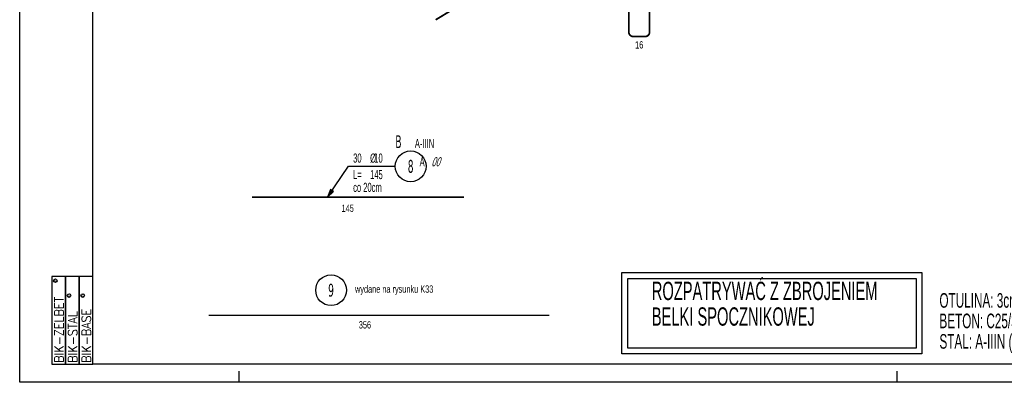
# Model space of a CAD drawing. Header units: millimetres. Extents: x 357 to 339450, y 65 to 10017.
# Tile 16 of 24: x 2720 to 3394, y 301 to 548. Entities that reach past the tile are written whole.
import ezdxf
from ezdxf.enums import TextEntityAlignment as Align

# ---------------------------------------------------------------- set-up
doc = ezdxf.new("R2010")
doc.units = ezdxf.units.MM
doc.header["$LTSCALE"] = 25
for name, color, linetype in [('BA_txg', 3, 'Continuous'), ('BA_wic', 1, 'Continuous'), ('BZ_odn', 1, 'Continuous'), ('BZ_opi1', 7, 'Continuous'), ('BZ_opi2', 4, 'Continuous'), ('BZ_opi3', 30, 'Continuous'), ('BZ_opi4', 53, 'Continuous'), ('BZ_P_wid', 3, 'Continuous'), ('BZ_P_wyc', 134, 'Continuous'), ('BZ_pdz', 2, 'Continuous'), ('BZ_pom', 6, 'Continuous'), ('BZ_ram', 2, 'Continuous'), ('BZ_txg', 3, 'Continuous'), ('BZ_wym', 1, 'Continuous')]:
    doc.layers.add(name, color=color, linetype=linetype)
doc.styles.add('BIKTBG', font='tahoma.ttf', dxfattribs={"width": 0.85})
doc.styles.add('BIKTC', font='bikromsw.shx', dxfattribs={"width": 0.85})
doc.styles.add('BIKTG', font='bikromsw.shx', dxfattribs={"width": 0.6})
doc.styles.add('BIKTS', font='bikromsw.shx', dxfattribs={"width": 0.6})
doc.styles.add('BIKWYM', font='bikromsw.shx', dxfattribs={"width": 0.7})
doc.styles.add('ROMANC', font='simplex.shx', dxfattribs={"width": 0.9})
doc.dimstyles.new('BZ_ST_25_cm', dxfattribs={"dimscale": 0.25, "dimtxt": 25, "dimasz": 1.666667, "dimexe": 24, "dimexo": 0, "dimgap": 0, "dimtad": 0, "dimdec": 1, "dimrnd": 0.5, "dimdsep": 46, "dimtxsty": 'BIKWYM', "dimblk": 'WYM-ST', "dimcen": 0, "dimdle": 20, "dimclrd": 256, "dimclre": 256, "dimclrt": 7, "dimadec": 0, "dimazin": 0, "dimtfac": 0.033333, "dimtdec": 1, "dimtix": 1, "dimtmove": 2, "dimatfit": 3, "dimldrblk": 'WYM-ST', "dimfxl": 1, "dimtvp": 0.8, "dimtolj": 1, "dimtzin": 0, "dimarcsym": 0})

# ---------------------------------------------------------------- blocks, each defined once
blk = doc.blocks.new('BBB')
for points in [[(2.391, 0.747), (2.391, 1.121), (0, 1.121), (0, 0.747)], [(2.391, 0.374), (2.391, 0.747), (0, 0.747), (0, 0.374)], [(2.391, 0), (2.391, 0.374), (0, 0.374), (0, 0)]]:
    blk.add_lwpolyline(points, close=True)
for centre in [(2.277, 1.024), (1.871, 0.65), (1.871, 0.277)]:
    blk.add_circle(centre, 0.0493)
at = {"style": 'ROMANC', "width": 0.9}
for s, p in [('BIK-ZELBET', (0.032, 0.798)), ('BIK-STAL', (0.032, 0.424)), ('BIK-BASE', (0.032, 0.051))]:
    blk.add_text(s, height=0.2488, dxfattribs=at).set_placement(p)
at = {"style": 'BIKTS', "width": 0.85}
for p in [(2.277, 1.024), (1.871, 0.65), (1.871, 0.277)]:
    blk.add_text('R', height=0.0573, dxfattribs=at).set_placement(p, align=Align.MIDDLE_CENTER)
blk = doc.blocks.new('biketyk')
at = {"xscale": 10, "yscale": 10, "zscale": 10, "rotation": 90}
blk.add_blockref('BBB', (0, 0), dxfattribs=at)
at = {"style": 'BIKTC', "width": 0.8}
for tag, p in [('KOMENTARZ', (-0.98, 25.57)), ('RYSUNEK', (-8.46, 25.57)), ('DATA', (-4.72, 25.57))]:
    blk.add_attdef(tag, p, '', height=2, rotation=90, dxfattribs=at)
blk = doc.blocks.new('bik_BlkOpPretW', base_point=(105677.04, 88760.85))
at = {"layer": 'BZ_opi2', "style": 'BIKTBG', "width": 0.6}
blk.add_attdef('NUMER', text='', height=8.75, dxfattribs=at).set_placement((105692.54, 88760.85), align=Align.MIDDLE_CENTER)
at = {"layer": 'BZ_opi4', "style": 'BIKTS', "width": 0.6}
for tag, p in [('SZTUK', (105701.65, 88757.73)), ('PRZEDR_FI', (105713.26, 88757.73)), ('PRZEKROJ', (105716.11, 88757.73)), ('PRZEDR_L', (105727.72, 88757.73)), ('DLUGOSC', (105739.33, 88757.73))]:
    blk.add_attdef(tag, p, '', height=6.25, dxfattribs=at)
at = {"layer": 'BZ_pom', "width": 0.6}
for tag, p, height, style, flags in [('POZYCJA', (105701.65, 88748.35), 8.75, 'BIKTBG', 3), ('GATUNEK', (105701.65, 88738.98), 6.25, 'BIKTS', 1), ('METODA_L', (105701.65, 88720.23), 6.25, 'BIKTS', 3)]:
    blk.add_attdef(tag, p, '', height=height, dxfattribs=dict(at, style=style, flags=flags))
at = {"layer": 'BZ_wym', "width": 0.6}
for tag, p, height, style, flags in [('UWAGA', (105701.65, 88729.6), 6.25, 'BIKTS', 1), ('TYP_PRETA', (105701.65, 88710.85), 6.25, 'BIKTS', 3), ('PRZEDR_NR', (105701.65, 88701.48), 8.75, 'BIKTBG', 1), ('PRZEDR_SZT', (105701.65, 88692.1), 6.25, 'BIKTS', 1), ('EURO_KOD', (105701.65, 88682.73), 6.25, 'BIKTS', 3), ('EURO_KOD_SEGMENTY', (105712.72, 88682.73), 6.25, 'BIKTS', 3), ('HAK_1', (105701.65, 88673.35), 6.25, 'BIKTS', 3), ('HAK_2', (105701.65, 88663.98), 6.25, 'BIKTS', 3), ('ID', (105701.65, 88654.6), 6.25, 'BIKTS', 3), ('ID_C', (105701.65, 88645.23), 6.25, 'BIKTS', 3), ('b_atr_0', (105701.65, 88635.85), 6.25, 'BIKTS', 3)]:
    blk.add_attdef(tag, p, '', height=height, dxfattribs=dict(at, style=style, flags=flags))
blk = doc.blocks.new('WYM-ST')
blk.add_hatch(color=256).paths.add_polyline_path([(-13, 2.9), (0, 0), (-13, -2.9)])
blk.add_lwpolyline([(0, 0), (-13, 2.9), (-13, -2.9), (0, 0)])
blk = doc.blocks.new('bik_BlkOpPret', base_point=(1524.45, 7050.26))
at = {"layer": 'BZ_opi1', "style": 'BIKTS', "width": 0.6}
for tag, p in [('SZTUK', (1533.83, 7057.76)), ('PRZEDR_FI', (1554.72, 7057.76)), ('PRZEKROJ', (1563.29, 7057.76)), ('PRZEDR_L', (1533.83, 7024.01)), ('DLUGOSC', (1568.65, 7024.01)), ('UWAGA', (1533.83, 6997.76))]:
    blk.add_attdef(tag, p, '', height=18.75, dxfattribs=at)
at = {"layer": 'BZ_opi2', "style": 'BIKTBG', "width": 0.6}
blk.add_attdef('NUMER', text='', height=26.25, dxfattribs=at).set_placement((1620.77, 7050.26), align=Align.MIDDLE_CENTER)
at = {"layer": 'BZ_pom', "width": 0.6}
for tag, p, height, style in [('POZYCJA', (1589.27, 7087.76), 26.25, 'BIKTBG'), ('GATUNEK', (1630.22, 7087.76), 18.75, 'BIKTS'), ('METODA_L', (1639.09, 7050.26), 18.75, 'BIKTS'), ('EURO_KOD', (1663.74, 7050.26), 18.75, 'BIKTS')]:
    blk.add_attdef(tag, p, '', height=height, dxfattribs=dict(at, style=style))
at = {"layer": 'BZ_wym', "width": 0.6}
for tag, p, height, style, flags in [('PRZEDR_NR', (1533.83, 6969.63), 26.25, 'BIKTBG', 1), ('PRZEDR_SZT', (1533.83, 6941.51), 18.75, 'BIKTS', 1), ('TYP_PRETA', (1533.83, 6913.38), 18.75, 'BIKTS', 3), ('EURO_KOD_SEGMENTY', (1567.58, 6885.26), 18.75, 'BIKTS', 3), ('HAK_1', (1533.83, 6857.13), 18.75, 'BIKTS', 3), ('HAK_2', (1533.83, 6829.01), 18.75, 'BIKTS', 3), ('ID', (1533.83, 6800.88), 18.75, 'BIKTS', 3), ('ID_C', (1533.83, 6772.76), 18.75, 'BIKTS', 3), ('b_atr_0', (1533.83, 6744.63), 18.75, 'BIKTS', 3)]:
    blk.add_attdef(tag, p, '', height=height, dxfattribs=dict(at, style=style, flags=flags))

msp = doc.modelspace()

# ---------------------------------------------------------------- linework, layer by layer
at = {"layer": 'BA_wic'}
for points in [[(3132.09, 375.55), (3337.29, 375.55), (3337.29, 319.96), (3132.09, 319.96)], [(3136.09, 371.55), (3333.29, 371.55), (3333.29, 323.96), (3136.09, 323.96)]]:
    msp.add_lwpolyline(points, close=True, dxfattribs=at)
at = {"layer": 'BZ_odn'}
msp.add_circle((2987.62, 448.15), 10.5, dxfattribs=at)
at = {"layer": 'BZ_odn', "color": 253}
msp.add_circle((2933.17, 363.49), 10.5, dxfattribs=at)
at = {"layer": 'BZ_P_wid', "const_width": 1}
msp.add_lwpolyline([(2879.03, 427.1), (3024.03, 427.1)], dxfattribs=at)
at = {"layer": 'BZ_P_wid', "color": 253, "const_width": 1}
msp.add_lwpolyline([(2849.57, 346.31), (3082.53, 346.31)], dxfattribs=at)
at = {"layer": 'BZ_P_wyc', "linetype": 'Continuous', "const_width": 1.2}
for points in [[(3372.65, 707.33), (3267.52, 707.33, 0.137266), (3265.97, 706.9), (3004.7, 548.27)], [(3188.1, 603.85), (3138.25, 573.59, 0.262048), (3136.81, 571.02), (3136.81, 539.88, 0.414214), (3139.81, 536.88), (3148.01, 536.88, 0.414214), (3151.01, 539.88), (3151.01, 570.52, -0.262048), (3152.45, 573.08), (3202.3, 603.35)]]:
    msp.add_lwpolyline(points, format="xyb", dxfattribs=at)
at = {"layer": 'BZ_pdz', "color": 1}
for p, q in [((2870.24, 300.53), (2870.24, 308.03)), ((3320.24, 300.53), (3320.24, 308.03))]:
    msp.add_line(p, q, dxfattribs=at)
at = {"layer": 'BZ_ram', "color": 1}
msp.add_lwpolyline([(2720.24, 300.53), (2720.24, 1043.03), (3770.24, 1043.03), (3770.24, 300.53)], close=True, dxfattribs=at)
at = {"layer": 'BZ_ram'}
msp.add_lwpolyline([(2770.24, 313.03), (2770.24, 1030.53), (3757.74, 1030.53), (3757.74, 313.03)], close=True, dxfattribs=at)

# ---------------------------------------------------------------- block references
ref = msp.add_blockref('bik_BlkOpPret', (2945.16, 448.15))
ref.add_attrib('NUMER', '8', dxfattribs={"layer": 'BZ_opi2', "height": 8.75, "style": 'BIKTBG', "width": 0.6}).set_placement((2987.62, 448.15), align=Align.MIDDLE_CENTER)
ref.add_attrib('POZYCJA', 'B', (2977.12, 460.65), dxfattribs={"layer": 'BZ_pom', "height": 8.75, "style": 'BIKTBG', "width": 0.6})
ref.add_attrib('SZTUK', '30', (2948.28, 450.65), dxfattribs={"layer": 'BZ_opi1', "height": 6.25, "style": 'BIKTS', "width": 0.6})
ref.add_attrib('GATUNEK', 'A-IIIN', (2990.48, 460.65), dxfattribs={"layer": 'BZ_pom', "height": 6.25, "style": 'BIKTS', "width": 0.6})
ref.add_attrib('PRZEKROJ', '10', (2962.75, 450.65), dxfattribs={"layer": 'BZ_opi1', "height": 6.25, "style": 'BIKTS', "width": 0.6})
ref.add_attrib('DLUGOSC', '145', (2959.89, 439.4), dxfattribs={"layer": 'BZ_opi1', "height": 6.25, "style": 'BIKTS', "width": 0.6})
ref.add_attrib('UWAGA', 'co 20cm', (2948.28, 430.65), dxfattribs={"layer": 'BZ_opi1', "height": 6.25, "style": 'BIKTS', "width": 0.6})
ref.add_attrib('METODA_L', 'A', (2993.73, 448.15), dxfattribs={"layer": 'BZ_pom', "height": 6.25, "style": 'BIKTS', "width": 0.6})
ref.add_attrib('PRZEDR_FI', '%%c', (2959.89, 450.65), dxfattribs={"layer": 'BZ_opi1', "height": 6.25, "style": 'BIKTS', "width": 0.6})
ref.add_attrib('PRZEDR_L', 'L=', (2948.28, 439.4), dxfattribs={"layer": 'BZ_opi1', "height": 6.25, "style": 'BIKTS', "width": 0.6})
ref.add_attrib('EURO_KOD', '00', (3001.77, 448.15), dxfattribs={"layer": 'BZ_pom', "height": 6.25, "style": 'BIKTS', "oblique": 18, "width": 0.6})
at = {"color": 253}
ref = msp.add_blockref('bik_BlkOpPretW', (2917.67, 363.49), dxfattribs=at)
ref.add_attrib('NUMER', '9', dxfattribs={"layer": 'BZ_opi2', "height": 8.75, "style": 'BIKTBG', "width": 0.6}).set_placement((2933.17, 363.49), align=Align.MIDDLE_CENTER)
at = {"layer": 'BZ_ram', "xscale": 2.5, "yscale": 2.5, "zscale": 2.5}
msp.add_blockref('biketyk', (2770.24, 313.03), dxfattribs=at)

# ---------------------------------------------------------------- texts
at = {"layer": 'BZ_opi3', "style": 'BIKTC', "width": 0.6}
msp.add_text('16', height=5, dxfattribs=at).set_placement((3143.91, 531.18), align=Align.MIDDLE_CENTER)
msp.add_text('145', height=5, rotation=359.99985, dxfattribs=at).set_placement((2944.55, 419.48), align=Align.MIDDLE_CENTER)
at = {"layer": 'BZ_opi3', "color": 6, "style": 'BIKTC', "width": 0.6}
msp.add_text('wydane na rysunku K33', height=5, rotation=359.99985, dxfattribs=at).set_placement((2976.33, 364.24), align=Align.MIDDLE_CENTER)
at = {"layer": 'BZ_opi3', "color": 253, "style": 'BIKTC', "width": 0.6}
msp.add_text('356', height=5, rotation=359.99985, dxfattribs=at).set_placement((2956.36, 339.8), align=Align.MIDDLE_CENTER)
at = {"layer": 'BZ_txg', "insert": (3152.54, 369.25), "char_height": 12.5, "width": 181.7323, "attachment_point": 1, "line_spacing_factor": 0.84, "style": 'BIKTG'}
msp.add_mtext('ROZPATRYWAĆ Z ZBROJENIEM BELKI SPOCZNIKOWEJ', dxfattribs=at)

# ---------------------------------------------------------------- leaders
at = {"layer": 'BZ_odn'}
msp.add_leader([(2930.79, 427.1), (2945.16, 448.15), (2977.12, 448.15)], dimstyle='BZ_ST_25_cm', dxfattribs=at)

# ---------------------------------------------------------------- next in the draw order: texts
at = {"layer": 'BA_txg', "insert": (3349.24, 375.5), "char_height": 10, "width": 164.0698, "attachment_point": 1, "line_spacing_factor": 0.84, "style": 'BIKTG', "bg_fill": 2}
msp.add_mtext('\\P{\\Fbikromsw.shx|c1;OTULINA: 3cm\\P\\Fbikromsw.shx|c238;BETON: C25/30 \\PSTAL: A-IIIN (B500SP)}', dxfattribs=at)

doc.saveas('drawing.dxf')
